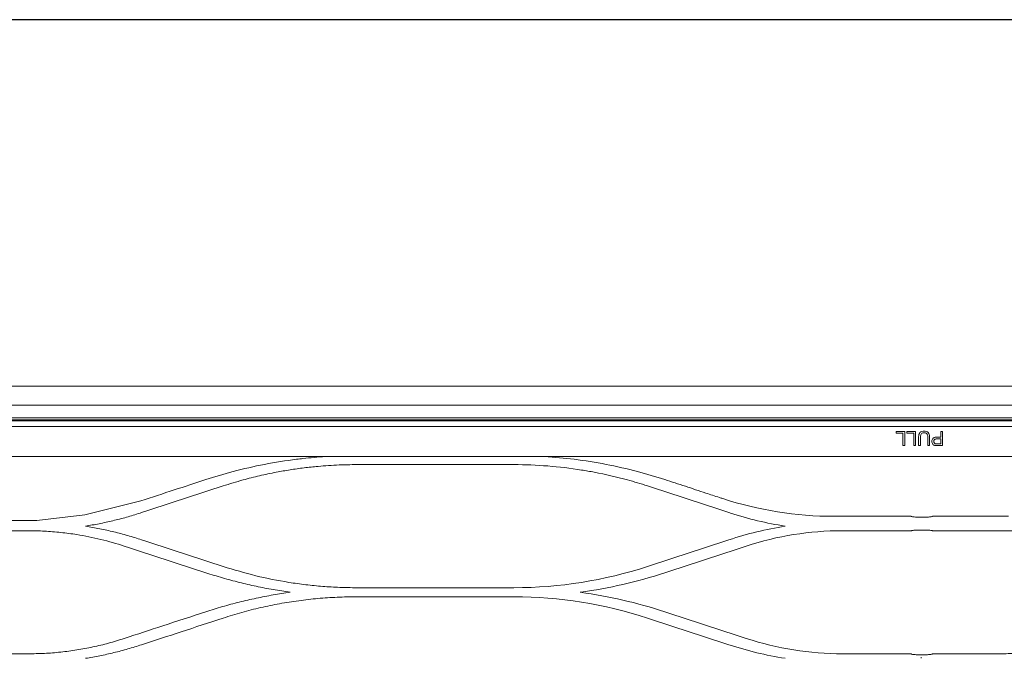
# Model space of a CAD drawing. Header units: inches. Extents: x 67014 to 70164, y -40762 to -35657.
# Tile 13 of 55: x 68466.8 to 68481.13, y -40483.8 to -40474.5. Entities that reach past the tile are written whole.
import ezdxf

# ---------------------------------------------------------------- set-up
doc = ezdxf.new("R2010")
doc.units = ezdxf.units.IN
doc.header["$MEASUREMENT"] = 0
doc.layers.add('p--klimatyzator', color=30, linetype='Continuous', lineweight=15)

# ---------------------------------------------------------------- blocks, each defined once
blk = doc.blocks.new('A$C66B7A3C4')
at = {"layer": 'p--klimatyzator', "lineweight": 15}
for p, q in [((0.557, 85.44), (0.557, 43.5)), ((0.932, 43.5), (0.932, 85.44)), ((0.987, 1.56), (0.987, 85.44)), ((1.019, 84.083), (1.019, 2.917)), ((1.18, 3.822), (1.18, 83.178)), ((2.055, 83.178), (2.055, 57.846)), ((3.796, 60.187), (3.796, 57.973)), ((7.799, 59.933), (7.799, 57.973)), ((1.323, 58.21), (1.323, 58.264)), ((1.739, 57.885), (1.739, 57.832)), ((1.739, 57.62), (1.739, 57.567)), ((2.055, 57.557), (2.055, 57.765)), ((3.819, 57.765), (3.819, 57.557)), ((7.827, 57.557), (7.827, 57.765)), ((1.323, 57.226), (1.323, 57.48)), ((1.372, 57.426), (1.372, 57.226)), ((1.739, 57.48), (1.739, 57.426)), ((2.055, 57.477), (2.055, 29.523)), ((3.796, 57.35), (3.796, 55.102)), ((7.799, 57.349), (7.799, 55.357)), ((1.323, 56.912), (1.323, 57.165)), ((1.372, 57.111), (1.372, 56.912)), ((1.739, 57.165), (1.739, 57.111)), ((2.728, 50.18), (2.727, 50.181)), ((2.292, 41.316), (2.292, 45.684)), ((5.876, 45.788), (5.876, 41.212)), ((6.139, 41.212), (6.139, 45.788)), ((0.557, 43.5), (0.557, 1.56)), ((0.932, 1.56), (0.932, 43.5)), ((2.728, 36.82), (2.727, 36.819)), ((3.346, 34.932), (3.756, 33.301)), ((3.756, 33.301), (3.915, 31.898)), ((4.215, 31.65), (4.215, 31.644)), ((7.799, 29.651), (7.799, 31.643))]:
    blk.add_line(p, q, dxfattribs=at)
for points, knots in [([(0.003, 86.874), (0.003, 86.176), (0.003, 85.478), (0.003, 84.78), (0.003, 84.041), (0.003, 83.301), (0.003, 82.562), (0.003, 81.869), (0.003, 81.176), (0.003, 80.483), (0.003, 79.836), (0.003, 79.189), (0.003, 78.541), (0.003, 77.94), (0.003, 77.339), (0.003, 76.738), (0.003, 76.183), (0.003, 75.627), (0.003, 75.072), (0.003, 74.563), (0.003, 74.054), (0.003, 73.544), (0.003, 73.177), (0.003, 72.809), (0.003, 72.441), (0.003, 72.101), (0.003, 71.762), (0.003, 71.422), (0.003, 71.111), (0.003, 70.8), (0.003, 70.489), (0.003, 70.206), (0.003, 69.923), (0.003, 69.641), (0.003, 69.386), (0.003, 69.132), (0.003, 68.878), (0.003, 68.642), (0.003, 68.406), (0.003, 68.17), (0.003, 67.91), (0.003, 67.651), (0.003, 67.391), (0.003, 67.019), (0.003, 66.648), (0.003, 66.276), (0.003, 65.858), (0.003, 65.44), (0.003, 65.022), (0.003, 64.558), (0.003, 64.094), (0.003, 63.63), (0.003, 63.12), (0.003, 62.61), (0.003, 62.1), (0.003, 61.544), (0.003, 60.987), (0.003, 60.431), (0.003, 59.829), (0.003, 59.226), (0.003, 58.624), (0.003, 57.975), (0.003, 57.326), (0.003, 56.678), (0.003, 56.043), (0.003, 55.407), (0.003, 54.772), (0.003, 54.098), (0.003, 53.424), (0.003, 52.751), (0.003, 52.038), (0.003, 51.325), (0.003, 50.612), (0.003, 49.861), (0.003, 49.109), (0.003, 48.358), (0.003, 47.568), (0.003, 46.777), (0.003, 45.987), (0.003, 45.158), (0.003, 44.329), (0.003, 43.5)], [0, 0, 0, 0, 1, 1, 1, 2, 2, 2, 3, 3, 3, 4, 4, 4, 5, 5, 5, 6, 6, 6, 7, 7, 7, 8, 8, 8, 9, 9, 9, 10, 10, 10, 11, 11, 11, 12, 12, 12, 13, 13, 13, 14, 14, 14, 15, 15, 15, 16, 16, 16, 17, 17, 17, 18, 18, 18, 19, 19, 19, 20, 20, 20, 21, 21, 21, 22, 22, 22, 23, 23, 23, 24, 24, 24, 25, 25, 25, 26, 26, 26, 27, 27, 27, 27]), ([(4.662, 62.737), (4.594, 62.511), (4.526, 62.285), (4.469, 62.056), (4.412, 61.826), (4.366, 61.593), (4.329, 61.358), (4.304, 61.202), (4.283, 61.045), (4.266, 60.887), (4.249, 60.73), (4.236, 60.572), (4.228, 60.414), (4.22, 60.256), (4.218, 60.098), (4.215, 59.94)], [0, 0, 0, 0, 1, 1, 1, 2, 2, 2, 3, 3, 3, 4, 4, 4, 5, 5, 5, 5]), ([(7.799, 59.933), (7.797, 60.092), (7.794, 60.252), (7.787, 60.411), (7.779, 60.569), (7.766, 60.727), (7.749, 60.885), (7.733, 61.042), (7.712, 61.199), (7.687, 61.355), (7.662, 61.51), (7.633, 61.665), (7.6, 61.82), (7.567, 61.974), (7.53, 62.128), (7.489, 62.28), (7.446, 62.433), (7.399, 62.585), (7.352, 62.736)], [0, 0, 0, 0, 1, 1, 1, 2, 2, 2, 3, 3, 3, 4, 4, 4, 5, 5, 5, 6, 6, 6, 6]), ([(1.735, 58.049), (1.733, 58.036), (1.729, 58.022), (1.722, 58.01), (1.717, 58.001), (1.711, 57.992), (1.703, 57.985), (1.695, 57.978), (1.686, 57.972), (1.676, 57.967), (1.665, 57.962), (1.653, 57.958), (1.64, 57.956), (1.623, 57.953), (1.606, 57.954), (1.589, 57.957), (1.575, 57.96), (1.561, 57.965), (1.549, 57.972), (1.539, 57.978), (1.53, 57.985), (1.522, 57.994), (1.514, 58.003), (1.508, 58.013), (1.504, 58.024), (1.497, 58.042), (1.494, 58.061), (1.493, 58.08), (1.489, 58.123), (1.492, 58.166), (1.492, 58.21)], [0, 0, 0, 0, 1, 1, 1, 2, 2, 2, 3, 3, 3, 4, 4, 4, 5, 5, 5, 6, 6, 6, 7, 7, 7, 8, 8, 8, 9, 9, 9, 10, 10, 10, 10]), ([(1.541, 58.21), (1.541, 58.17), (1.539, 58.13), (1.541, 58.09), (1.542, 58.079), (1.544, 58.069), (1.547, 58.059), (1.549, 58.051), (1.552, 58.044), (1.556, 58.038), (1.56, 58.031), (1.566, 58.026), (1.572, 58.022), (1.578, 58.018), (1.584, 58.015), (1.59, 58.013), (1.6, 58.01), (1.61, 58.009), (1.62, 58.01), (1.63, 58.01), (1.641, 58.012), (1.651, 58.016), (1.658, 58.019), (1.664, 58.024), (1.669, 58.029), (1.675, 58.034), (1.68, 58.041), (1.683, 58.048), (1.684, 58.05), (1.685, 58.053), (1.686, 58.056)], [0, 0, 0, 0, 1, 1, 1, 2, 2, 2, 3, 3, 3, 4, 4, 4, 5, 5, 5, 6, 6, 6, 7, 7, 7, 8, 8, 8, 9, 9, 9, 10, 10, 10, 10]), ([(1.686, 58.056), (1.69, 58.071), (1.69, 58.086), (1.69, 58.101), (1.69, 58.116), (1.69, 58.13), (1.69, 58.145), (1.69, 58.167), (1.69, 58.188), (1.69, 58.21)], [0, 0, 0, 0, 1, 1, 1, 2, 2, 2, 3, 3, 3, 3]), ([(1.739, 58.264), (1.739, 58.244), (1.739, 58.225), (1.739, 58.205), (1.739, 58.186), (1.739, 58.166), (1.739, 58.147), (1.739, 58.114), (1.741, 58.081), (1.735, 58.049)], [0, 0, 0, 0, 1, 1, 1, 2, 2, 2, 3, 3, 3, 3]), ([(3.819, 57.765), (3.819, 57.787), (3.819, 57.809), (3.818, 57.829), (3.817, 57.849), (3.816, 57.868), (3.815, 57.885), (3.813, 57.903), (3.812, 57.918), (3.81, 57.931), (3.807, 57.945), (3.805, 57.955), (3.803, 57.962), (3.8, 57.969), (3.798, 57.972), (3.796, 57.973)], [0, 0, 0, 0, 1, 1, 1, 2, 2, 2, 3, 3, 3, 4, 4, 4, 5, 5, 5, 5]), ([(4.222, 57.973), (4.219, 57.973), (4.216, 57.969), (4.214, 57.961), (4.212, 57.953), (4.209, 57.94), (4.207, 57.924), (4.205, 57.909), (4.204, 57.89), (4.202, 57.869), (4.201, 57.849), (4.2, 57.826), (4.2, 57.803), (4.2, 57.79), (4.2, 57.778), (4.2, 57.765)], [0, 0, 0, 0, 1, 1, 1, 2, 2, 2, 3, 3, 3, 4, 4, 4, 5, 5, 5, 5]), ([(7.799, 57.973), (7.803, 57.973), (7.806, 57.969), (7.809, 57.96), (7.812, 57.951), (7.815, 57.937), (7.818, 57.919), (7.82, 57.903), (7.823, 57.882), (7.824, 57.859), (7.825, 57.839), (7.826, 57.815), (7.827, 57.792), (7.827, 57.783), (7.827, 57.774), (7.827, 57.765)], [0, 0, 0, 0, 1, 1, 1, 2, 2, 2, 3, 3, 3, 4, 4, 4, 5, 5, 5, 5]), ([(1.739, 57.567), (1.652, 57.567), (1.565, 57.564), (1.478, 57.567), (1.434, 57.569), (1.388, 57.577), (1.357, 57.608), (1.326, 57.639), (1.315, 57.685), (1.316, 57.728), (1.316, 57.772), (1.327, 57.818), (1.359, 57.848), (1.391, 57.877), (1.438, 57.884), (1.481, 57.885), (1.567, 57.888), (1.653, 57.885), (1.739, 57.885)], [0, 0, 0, 0, 1, 1, 1, 2, 2, 2, 3, 3, 3, 4, 4, 4, 5, 5, 5, 6, 6, 6, 6]), ([(1.739, 57.832), (1.686, 57.832), (1.633, 57.832), (1.58, 57.832), (1.527, 57.832), (1.472, 57.84), (1.422, 57.823), (1.396, 57.814), (1.377, 57.792), (1.37, 57.766), (1.363, 57.741), (1.363, 57.713), (1.37, 57.687), (1.376, 57.661), (1.395, 57.639), (1.42, 57.63), (1.445, 57.622), (1.472, 57.62), (1.499, 57.62)], [0, 0, 0, 0, 1, 1, 1, 2, 2, 2, 3, 3, 3, 4, 4, 4, 5, 5, 5, 6, 6, 6, 6]), ([(2.055, 57.765), (2.055, 57.788), (2.055, 57.812), (2.055, 57.834), (2.055, 57.838), (2.055, 57.842), (2.055, 57.846)], [0, 0, 0, 0, 1, 1, 1, 2, 2, 2, 2]), ([(2.055, 57.477), (2.055, 57.498), (2.055, 57.522), (2.055, 57.545), (2.055, 57.549), (2.055, 57.553), (2.055, 57.557)], [0, 0, 0, 0, 1, 1, 1, 2, 2, 2, 2]), ([(3.796, 57.35), (3.799, 57.351), (3.802, 57.357), (3.805, 57.367), (3.807, 57.377), (3.81, 57.392), (3.812, 57.412), (3.814, 57.429), (3.816, 57.451), (3.817, 57.475), (3.818, 57.496), (3.819, 57.519), (3.819, 57.543), (3.819, 57.548), (3.819, 57.552), (3.819, 57.557)], [0, 0, 0, 0, 1, 1, 1, 2, 2, 2, 3, 3, 3, 4, 4, 4, 5, 5, 5, 5]), ([(4.2, 57.557), (4.2, 57.535), (4.2, 57.512), (4.201, 57.49), (4.202, 57.469), (4.203, 57.449), (4.204, 57.431), (4.206, 57.413), (4.207, 57.397), (4.209, 57.385), (4.211, 57.372), (4.214, 57.362), (4.216, 57.356), (4.218, 57.352), (4.22, 57.349), (4.222, 57.349)], [0, 0, 0, 0, 1, 1, 1, 2, 2, 2, 3, 3, 3, 4, 4, 4, 5, 5, 5, 5]), ([(7.827, 57.557), (7.827, 57.536), (7.827, 57.514), (7.826, 57.493), (7.825, 57.473), (7.823, 57.453), (7.822, 57.436), (7.82, 57.418), (7.818, 57.403), (7.816, 57.39), (7.813, 57.376), (7.811, 57.366), (7.808, 57.359), (7.805, 57.353), (7.802, 57.349), (7.799, 57.349)], [0, 0, 0, 0, 1, 1, 1, 2, 2, 2, 3, 3, 3, 4, 4, 4, 5, 5, 5, 5]), ([(3.28, 51.867), (3.269, 51.834), (3.258, 51.801), (3.248, 51.768), (3.205, 51.637), (3.162, 51.506), (3.119, 51.375), (3.054, 51.176), (2.988, 50.977), (2.923, 50.778), (2.858, 50.579), (2.793, 50.38), (2.728, 50.181)], [0, 0, 0, 0, 1, 1, 1, 2, 2, 2, 3, 3, 3, 4, 4, 4, 4]), ([(2.292, 45.684), (2.292, 45.719), (2.292, 45.753), (2.292, 45.788), (2.292, 46.448), (2.344, 47.107), (2.448, 47.759), (2.468, 47.883), (2.489, 48.006), (2.513, 48.128)], [0, 0, 0, 0, 1, 1, 1, 2, 2, 2, 3, 3, 3, 3]), ([(0.003, 43.5), (0.003, 42.715), (0.003, 41.93), (0.003, 41.145), (0.003, 40.406), (0.003, 39.667), (0.003, 38.927), (0.003, 38.234), (0.003, 37.541), (0.003, 36.848), (0.003, 36.201), (0.003, 35.554), (0.003, 34.907), (0.003, 34.305), (0.003, 33.704), (0.003, 33.103), (0.003, 32.548), (0.003, 31.993), (0.003, 31.437), (0.003, 30.928), (0.003, 30.419), (0.003, 29.91), (0.003, 29.542), (0.003, 29.174), (0.003, 28.806), (0.003, 28.466), (0.003, 28.127), (0.003, 27.787), (0.003, 27.476), (0.003, 27.165), (0.003, 26.854), (0.003, 26.571), (0.003, 26.289), (0.003, 26.006), (0.003, 25.752), (0.003, 25.497), (0.003, 25.243), (0.003, 25.007), (0.003, 24.771), (0.003, 24.535), (0.003, 24.275), (0.003, 24.016), (0.003, 23.756), (0.003, 23.384), (0.003, 23.013), (0.003, 22.641), (0.003, 22.223), (0.003, 21.805), (0.003, 21.388), (0.003, 20.924), (0.003, 20.46), (0.003, 19.996), (0.003, 19.485), (0.003, 18.975), (0.003, 18.465), (0.003, 17.909), (0.003, 17.353), (0.003, 16.796), (0.003, 16.194), (0.003, 15.591), (0.003, 14.989), (0.003, 14.34), (0.003, 13.692), (0.003, 13.043), (0.003, 12.408), (0.003, 11.773), (0.003, 11.137), (0.003, 10.464), (0.003, 9.79), (0.003, 9.116), (0.003, 8.403), (0.003, 7.69), (0.003, 6.978), (0.003, 6.226), (0.003, 5.475), (0.003, 4.723), (0.003, 3.933), (0.003, 3.143), (0.003, 2.352), (0.003, 1.61), (0.003, 0.868), (0.003, 0.126)], [0, 0, 0, 0, 1, 1, 1, 2, 2, 2, 3, 3, 3, 4, 4, 4, 5, 5, 5, 6, 6, 6, 7, 7, 7, 8, 8, 8, 9, 9, 9, 10, 10, 10, 11, 11, 11, 12, 12, 12, 13, 13, 13, 14, 14, 14, 15, 15, 15, 16, 16, 16, 17, 17, 17, 18, 18, 18, 19, 19, 19, 20, 20, 20, 21, 21, 21, 22, 22, 22, 23, 23, 23, 24, 24, 24, 25, 25, 25, 26, 26, 26, 27, 27, 27, 27]), ([(2.292, 41.316), (2.292, 41.213), (2.292, 41.111), (2.293, 41.008), (2.295, 40.905), (2.298, 40.803), (2.302, 40.701), (2.311, 40.496), (2.324, 40.292), (2.342, 40.088), (2.355, 39.952), (2.369, 39.816), (2.386, 39.68), (2.402, 39.544), (2.421, 39.409), (2.443, 39.274), (2.464, 39.14), (2.488, 39.006), (2.513, 38.872)], [0, 0, 0, 0, 1, 1, 1, 2, 2, 2, 3, 3, 3, 4, 4, 4, 5, 5, 5, 6, 6, 6, 6]), ([(5.256, 37.325), (5.351, 37.64), (5.446, 37.954), (5.525, 38.274), (5.604, 38.592), (5.667, 38.915), (5.719, 39.241), (5.745, 39.404), (5.768, 39.568), (5.787, 39.732), (5.807, 39.896), (5.823, 40.06), (5.836, 40.224), (5.85, 40.388), (5.86, 40.553), (5.866, 40.718), (5.872, 40.882), (5.874, 41.047), (5.876, 41.212)], [0, 0, 0, 0, 1, 1, 1, 2, 2, 2, 3, 3, 3, 4, 4, 4, 5, 5, 5, 6, 6, 6, 6]), ([(6.139, 41.212), (6.142, 41.023), (6.144, 40.834), (6.152, 40.646), (6.16, 40.458), (6.173, 40.27), (6.19, 40.083), (6.207, 39.896), (6.228, 39.71), (6.253, 39.524), (6.278, 39.338), (6.308, 39.153), (6.342, 38.969), (6.375, 38.784), (6.413, 38.6), (6.455, 38.417), (6.497, 38.234), (6.543, 38.051), (6.595, 37.87), (6.646, 37.687), (6.703, 37.506), (6.759, 37.326)], [0, 0, 0, 0, 1, 1, 1, 2, 2, 2, 3, 3, 3, 4, 4, 4, 5, 5, 5, 6, 6, 6, 7, 7, 7, 7]), ([(2.136, 39.458), (2.128, 39.522), (2.121, 39.585), (2.114, 39.649), (2.09, 39.863), (2.071, 40.079), (2.057, 40.295)], [0, 0, 0, 0, 1, 1, 1, 2, 2, 2, 2]), ([(6.007, 39.279), (5.983, 39.113), (5.958, 38.947), (5.93, 38.782), (5.901, 38.616), (5.869, 38.451), (5.834, 38.287), (5.799, 38.122), (5.761, 37.958), (5.72, 37.795), (5.679, 37.631), (5.636, 37.468), (5.589, 37.306), (5.541, 37.143), (5.49, 36.981), (5.439, 36.82)], [0, 0, 0, 0, 1, 1, 1, 2, 2, 2, 3, 3, 3, 4, 4, 4, 5, 5, 5, 5]), ([(6.576, 36.82), (6.525, 36.981), (6.474, 37.143), (6.426, 37.306), (6.379, 37.469), (6.335, 37.632), (6.294, 37.796), (6.254, 37.959), (6.216, 38.123), (6.181, 38.288), (6.146, 38.452), (6.114, 38.617), (6.085, 38.782), (6.057, 38.947), (6.032, 39.113), (6.007, 39.279)], [0, 0, 0, 0, 1, 1, 1, 2, 2, 2, 3, 3, 3, 4, 4, 4, 5, 5, 5, 5]), ([(2.513, 38.872), (2.545, 38.709), (2.578, 38.546), (2.616, 38.385), (2.653, 38.224), (2.695, 38.065), (2.737, 37.906)], [0, 0, 0, 0, 1, 1, 1, 2, 2, 2, 2]), ([(2.737, 37.906), (2.764, 37.808), (2.792, 37.711), (2.821, 37.614), (2.85, 37.518), (2.881, 37.422), (2.911, 37.326)], [0, 0, 0, 0, 1, 1, 1, 2, 2, 2, 2]), ([(2.911, 37.326), (3.041, 36.93), (3.17, 36.534), (3.3, 36.139), (3.429, 35.743), (3.558, 35.348), (3.688, 34.953)], [0, 0, 0, 0, 1, 1, 1, 2, 2, 2, 2]), ([(6.759, 37.326), (6.892, 36.919), (7.025, 36.512), (7.158, 36.106), (7.284, 35.722), (7.41, 35.338), (7.536, 34.953)], [0, 0, 0, 0, 1, 1, 1, 2, 2, 2, 2]), ([(3.346, 34.932), (3.24, 35.254), (3.134, 35.577), (3.028, 35.9), (2.928, 36.207), (2.828, 36.513), (2.727, 36.819)], [0, 0, 0, 0, 1, 1, 1, 2, 2, 2, 2]), ([(7.352, 34.447), (7.23, 34.821), (7.107, 35.195), (6.985, 35.569), (6.849, 35.986), (6.712, 36.403), (6.576, 36.82)], [0, 0, 0, 0, 1, 1, 1, 2, 2, 2, 2]), ([(3.703, 34.905), (3.744, 34.774), (3.785, 34.642), (3.822, 34.51), (3.859, 34.379), (3.893, 34.247), (3.925, 34.114), (3.956, 33.982), (3.986, 33.85), (4.012, 33.717), (4.038, 33.584), (4.061, 33.451), (4.083, 33.318)], [0, 0, 0, 0, 1, 1, 1, 2, 2, 2, 3, 3, 3, 4, 4, 4, 4]), ([(4.083, 33.318), (4.107, 33.456), (4.131, 33.595), (4.158, 33.732), (4.185, 33.87), (4.216, 34.007), (4.249, 34.143), (4.282, 34.28), (4.317, 34.415), (4.356, 34.55), (4.395, 34.685), (4.437, 34.819), (4.48, 34.953)], [0, 0, 0, 0, 1, 1, 1, 2, 2, 2, 3, 3, 3, 4, 4, 4, 4]), ([(7.536, 34.953), (7.578, 34.819), (7.62, 34.685), (7.659, 34.55), (7.698, 34.416), (7.733, 34.28), (7.766, 34.144), (7.799, 34.008), (7.83, 33.871), (7.857, 33.734), (7.884, 33.597), (7.908, 33.459), (7.931, 33.321)], [0, 0, 0, 0, 1, 1, 1, 2, 2, 2, 3, 3, 3, 4, 4, 4, 4]), ([(4.662, 34.447), (4.594, 34.222), (4.526, 33.996), (4.469, 33.767), (4.412, 33.537), (4.366, 33.304), (4.329, 33.069), (4.304, 32.913), (4.283, 32.755), (4.266, 32.598), (4.249, 32.441), (4.236, 32.283), (4.228, 32.125), (4.22, 31.967), (4.218, 31.809), (4.215, 31.65)], [0, 0, 0, 0, 1, 1, 1, 2, 2, 2, 3, 3, 3, 4, 4, 4, 5, 5, 5, 5]), ([(7.799, 31.643), (7.797, 31.803), (7.794, 31.963), (7.787, 32.122), (7.779, 32.28), (7.766, 32.438), (7.749, 32.596), (7.733, 32.753), (7.712, 32.909), (7.687, 33.065), (7.662, 33.221), (7.633, 33.376), (7.6, 33.53), (7.567, 33.685), (7.53, 33.839), (7.489, 33.991), (7.446, 34.144), (7.399, 34.296), (7.352, 34.447)], [0, 0, 0, 0, 1, 1, 1, 2, 2, 2, 3, 3, 3, 4, 4, 4, 5, 5, 5, 6, 6, 6, 6]), ([(3.915, 31.898), (3.916, 31.553), (3.916, 31.207), (3.916, 30.862), (3.916, 30.639), (3.916, 30.415), (3.916, 30.192), (3.916, 29.969), (3.916, 29.746), (3.916, 29.523), (3.916, 29.467), (3.916, 29.411), (3.916, 29.355), (3.916, 29.244), (3.916, 29.132), (3.916, 29.021), (3.916, 28.909), (3.916, 28.797), (3.916, 28.686), (3.916, 28.463), (3.916, 28.239), (3.916, 28.016), (3.916, 27.793), (3.916, 27.57), (3.916, 27.347), (3.916, 27.169), (3.916, 26.991), (3.915, 26.813)], [0, 0, 0, 0, 1, 1, 1, 2, 2, 2, 3, 3, 3, 4, 4, 4, 5, 5, 5, 6, 6, 6, 7, 7, 7, 8, 8, 8, 9, 9, 9, 9])]:
    blk.add_open_spline(points, degree=3, knots=knots, dxfattribs=at)
for points in [[(4.222, 57.973), (4.219, 58.627), (4.217, 59.28), (4.215, 59.933)], [(1.323, 58.264), (1.462, 58.264), (1.601, 58.264), (1.739, 58.264)], [(1.492, 58.21), (1.436, 58.21), (1.379, 58.21), (1.323, 58.21)], [(1.69, 58.21), (1.64, 58.21), (1.591, 58.21), (1.541, 58.21)], [(1.499, 57.62), (1.579, 57.62), (1.659, 57.62), (1.739, 57.62)], [(4.2, 57.645), (4.2, 57.685), (4.2, 57.725), (4.2, 57.765)], [(4.2, 57.557), (4.2, 57.586), (4.2, 57.616), (4.2, 57.645)], [(7.931, 57.645), (7.919, 57.645), (7.907, 57.645), (7.895, 57.645)], [(1.323, 57.48), (1.462, 57.48), (1.601, 57.48), (1.739, 57.48)], [(1.739, 57.426), (1.617, 57.426), (1.494, 57.426), (1.372, 57.426)], [(4.215, 55.356), (4.217, 56.021), (4.22, 56.685), (4.222, 57.349)], [(1.372, 57.226), (1.355, 57.226), (1.339, 57.226), (1.323, 57.226)], [(1.323, 57.165), (1.462, 57.165), (1.601, 57.165), (1.739, 57.165)], [(1.739, 57.111), (1.617, 57.111), (1.494, 57.111), (1.372, 57.111)], [(1.372, 56.912), (1.355, 56.912), (1.339, 56.912), (1.323, 56.912)], [(4.662, 52.553), (4.366, 53.457), (4.216, 54.391), (4.215, 55.35)], [(7.799, 55.357), (7.799, 54.397), (7.649, 53.46), (7.352, 52.553)], [(3.796, 55.102), (3.796, 54.003), (3.62, 52.906), (3.28, 51.867)], [(3.703, 52.095), (3.871, 52.616), (3.998, 53.146), (4.083, 53.682)], [(4.083, 53.682), (4.172, 53.129), (4.304, 52.583), (4.48, 52.047)], [(7.536, 52.047), (7.711, 52.583), (7.843, 53.127), (7.931, 53.679)], [(5.439, 50.18), (5.18, 50.971), (4.921, 51.762), (4.662, 52.553)], [(7.352, 52.553), (7.093, 51.762), (6.835, 50.971), (6.576, 50.18)], [(2.911, 49.674), (3.17, 50.466), (3.429, 51.257), (3.688, 52.047)], [(3.688, 52.047), (3.693, 52.063), (3.698, 52.079), (3.703, 52.095)], [(4.48, 52.047), (4.738, 51.256), (4.997, 50.465), (5.256, 49.675)], [(6.759, 49.674), (7.018, 50.465), (7.277, 51.256), (7.536, 52.047)], [(3.28, 51.867), (3.28, 51.867), (3.28, 51.866), (3.28, 51.867)], [(2.728, 50.18), (2.642, 49.918), (2.564, 49.653), (2.493, 49.386)], [(2.728, 50.181), (2.728, 50.181), (2.728, 50.18), (2.728, 50.18)], [(6.007, 47.721), (5.892, 48.555), (5.702, 49.375), (5.439, 50.18)], [(6.576, 50.18), (6.312, 49.375), (6.122, 48.554), (6.007, 47.721)], [(2.737, 49.094), (2.79, 49.289), (2.848, 49.482), (2.911, 49.674)], [(5.256, 49.675), (5.667, 48.418), (5.876, 47.121), (5.876, 45.788)], [(6.139, 45.788), (6.139, 47.12), (6.348, 48.417), (6.759, 49.674)], [(2.493, 49.386), (2.335, 48.779), (2.215, 48.163), (2.136, 47.542)], [(2.513, 48.128), (2.575, 48.454), (2.649, 48.776), (2.737, 49.094)], [(2.055, 46.682), (2.073, 46.969), (2.101, 47.256), (2.136, 47.542)], [(2.136, 39.458), (2.215, 38.837), (2.335, 38.221), (2.493, 37.614)], [(2.728, 36.82), (2.642, 37.082), (2.564, 37.347), (2.493, 37.614)], [(4.48, 34.953), (4.738, 35.744), (4.997, 36.535), (5.256, 37.325)], [(2.728, 36.819), (2.728, 36.819), (2.728, 36.819), (2.728, 36.82)], [(5.439, 36.82), (5.18, 36.029), (4.921, 35.238), (4.662, 34.447)], [(3.28, 35.133), (3.28, 35.133), (3.28, 35.133), (3.28, 35.133)], [(3.688, 34.953), (3.693, 34.937), (3.698, 34.921), (3.703, 34.905)], [(4.215, 31.644), (4.217, 30.979), (4.22, 30.315), (4.222, 29.651)]]:
    blk.add_open_spline(points, degree=3, dxfattribs=at)

msp = doc.modelspace()

# ---------------------------------------------------------------- linework, layer by layer
at = {"ltscale": 8}
msp.add_lwpolyline([(68436.291, -40513.225), (68511.326, -40513.225), (68511.326, -40474.499), (68436.291, -40474.499)], close=True, dxfattribs=at)

# ---------------------------------------------------------------- block references
at = {"layer": 'p--klimatyzator', "color": 2, "linetype": 'Continuous', "lineweight": 60, "xscale": 0.5, "yscale": 0.5, "zscale": 0.5, "rotation": 270}
msp.add_blockref('A$C66B7A3C4', (68451.098, -40479.83), dxfattribs=at)

doc.saveas('drawing.dxf')
